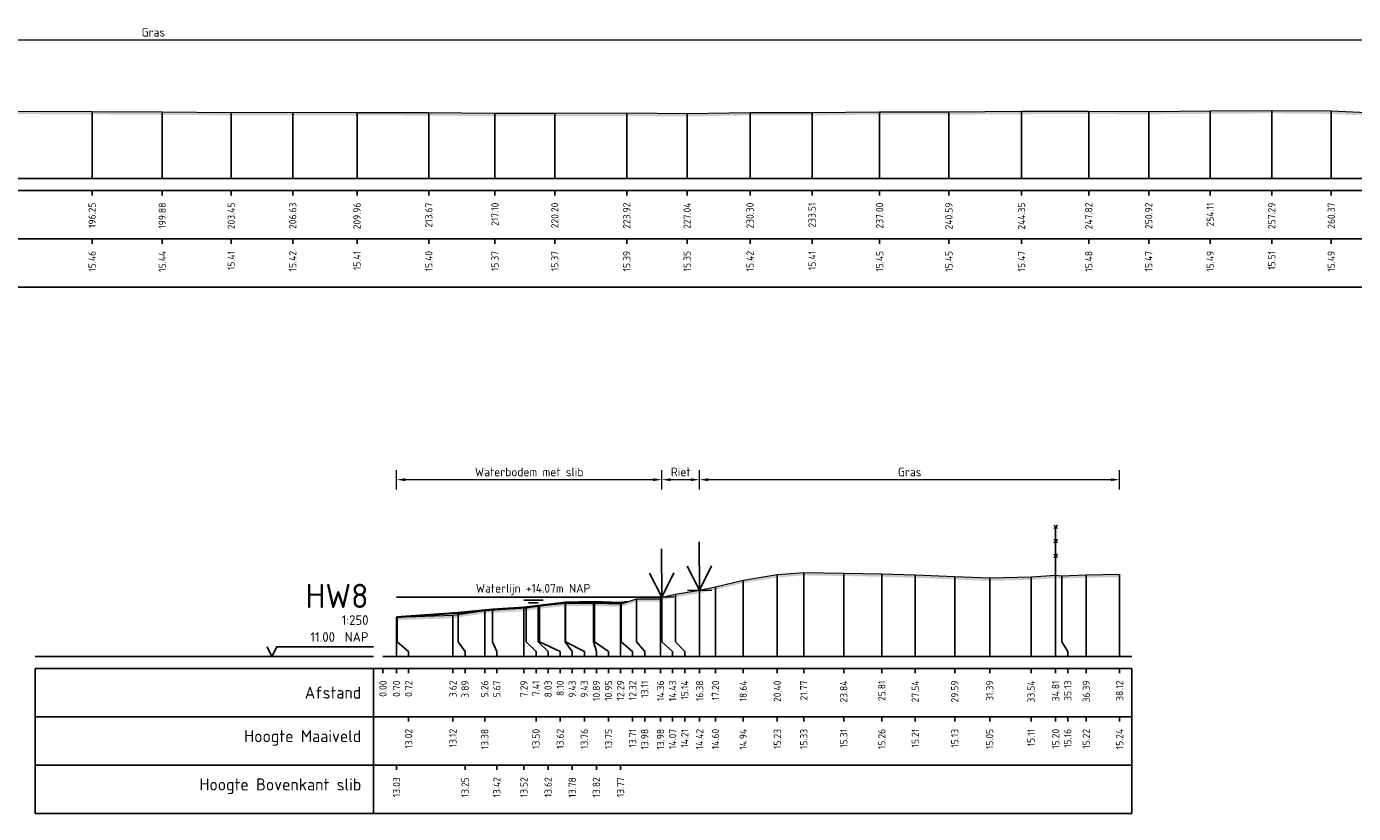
# Model space of a CAD drawing. Header units: metres. Extents: x 197882 to 206172, y 361908 to 364395.
# Tile 40 of 50: x 205845 to 205914, y 364210 to 364251. Entities that reach past the tile are written whole.
import ezdxf
from ezdxf.enums import TextEntityAlignment as Align

# ---------------------------------------------------------------- set-up
doc = ezdxf.new("R2010")
doc.units = ezdxf.units.M
doc.header["$PDMODE"] = 35
doc.header["$PDSIZE"] = 0.075
for name, color, linetype, lineweight in [('B-ME-GR-RIET-SD', 120, 'Continuous', 25), ('B-ME-IE-TERREINAFSCHEIDING_KUNSTMATIG_RASTERHEKWERK-SD', 20, 'Continuous', 25), ('X-ME-AL-PROFIEL_BOVENKANT SLIB-GD', 42, 'Continuous', 35), ('X-ME-AL-PROFIEL_HUIDIG MAAIVELD-GD', 252, 'Continuous', 0), ('X-XX-AL-DETAIL1-M', 7, 'Continuous', 18), ('X-XX-AL-NAP-T18', 7, 'Continuous', 18)]:
    doc.layers.add(name, color=color, linetype=linetype, lineweight=lineweight)
doc.layers.add('X-ME-AL-PROFIEL_WATERLIJN-GD', color=150, linetype='Continuous')
doc.layers.add('X-ME-AL-PROFIELRASTER-S', color=7, linetype='Continuous')
doc.styles.add('NLCS-ISO', font='NLCS-ISO.ttf', dxfattribs={"height": 1.8})
doc.styles.add('NLCS-ISO-ANNOTATIEF-T18', font='NLCS-ISO.ttf', dxfattribs={"height": 1.8})
doc.styles.add('NLCS-ISO-ANNOTATIVE-T18', font='NLCS-ISO.ttf', dxfattribs={"height": 1.8})
doc.dimstyles.new('NLCS-ANNOTATIEF-T18-PIJL_L2_H0', dxfattribs={"dimtxt": 2.5, "dimasz": 1.8, "dimexe": 2, "dimexo": 2, "dimgap": 0.7, "dimtad": 1, "dimzin": 0, "dimdsep": 46, "dimtxsty": 'NLCS-ISO-ANNOTATIEF-T18', "dimcen": 0, "dimdle": 2, "dimclrd": 256, "dimclre": 256, "dimclrt": 10, "dimaunit": 2, "dimadec": 0, "dimazin": 0, "dimtfac": 1, "dimtdec": 3, "dimtofl": 0, "dimtmove": 0, "dimatfit": 3, "dimfxl": 2, "dimfxlon": 1, "dimtfillclr": 256, "dimtolj": 1, "dimtzin": 0, "dimlwd": -1, "dimlwe": -1, "dimarcsym": 0})

# ---------------------------------------------------------------- blocks, each defined once
blk = doc.blocks.new('SAL-PROFIELRASTER-D')
at = {"color": 0, "linetype": 'ByBlock', "lineweight": -2, "flags": 128}
for points in [[(-2, 0), (-72, 0)], [(-24, 2), (-23, 0), (-22, 2), (-2, 2)], [(-72, -12.5), (-72, -2.5)], [(0, -2.5), (-72, -2.5)], [(-2, -12.5), (-2, -2.5)], [(0, -12.5), (-72, -12.5)]]:
    blk.add_lwpolyline(points, dxfattribs=at)
at = {"color": 0, "linetype": 'ByBlock', "lineweight": -2, "style": 'NLCS-ISO-ANNOTATIVE-T18'}
blk.add_text('NAP', height=2, dxfattribs=at).set_placement((-3, 3), align=Align.RIGHT)
blk.add_text('Afstand', height=2.5, dxfattribs=at).set_placement((-4.5, -7.5), align=Align.MIDDLE_RIGHT)
for tag, height, p in [('PROFIELNR', 5, (-3, 10)), ('SCHAAL', 2, (-3, 6.5)), ('NAP', 2, (-9.94, 3))]:
    blk.add_attdef(tag, text='', height=height, dxfattribs=at).set_placement(p, align=Align.RIGHT)
blk = doc.blocks.new('SAL-PROFIELRASTER_BALK_EIND1-D')
at = {"color": 0, "linetype": 'ByBlock', "lineweight": -2}
blk.add_line((1, -12.5), (1, -2.5), dxfattribs=at)
at = {"color": 0, "linetype": 'ByBlock', "lineweight": -2, "flags": 128}
for points in [[(0, 0), (1, 0)], [(0, -2.5), (1, -2.5)], [(0, -12.5), (1, -12.5)]]:
    blk.add_lwpolyline(points, dxfattribs=at)
blk = doc.blocks.new('SAL-PROFIELRASTER_BALK-D')
at = {"color": 0, "linetype": 'ByBlock', "lineweight": -2}
for p, q in [((-72, -12.5), (-72, -2.5)), ((-2, -2.5), (-2, -12.5)), ((0, -12.5), (-72, -12.5))]:
    blk.add_line(p, q, dxfattribs=at)
at = {"color": 0, "linetype": 'ByBlock', "lineweight": -2, "style": 'NLCS-ISO-ANNOTATIVE-T18'}
for tag, height, p in [('TITEL1', 2.5, (-4.5, -6.5)), ('TITEL2', 1.5, (-4.5, -9.5))]:
    blk.add_attdef(tag, text='', height=height, dxfattribs=at).set_placement(p, align=Align.MIDDLE_RIGHT)
blk = doc.blocks.new('SAL-PROFIELRASTER_BALK_EIND2-D')
at = {"color": 0, "linetype": 'ByBlock', "lineweight": -2}
for p, q in [((1, -2.5), (1, -12.5)), ((1, -12.5), (0, -12.5))]:
    blk.add_line(p, q, dxfattribs=at)
blk = doc.blocks.new('SAL-PROFIELRASTER_BALK_DATA-D')
at = {"color": 0, "linetype": 'ByBlock', "lineweight": -2}
blk.add_lwpolyline([(0, -3.5), (0, -2.5)], dxfattribs=at)
at = {"color": 0, "linetype": 'ByBlock', "lineweight": -2, "style": 'NLCS-ISO-ANNOTATIVE-T18'}
blk.add_attdef('GETAL', text='', height=1.5, rotation=90, dxfattribs=at).set_placement((0.75, -5), align=Align.RIGHT)
blk = doc.blocks.new('SAL-PROFIELRASTER_AANHAAL-D')
at = {"color": 9, "linetype": 'ByBlock', "lineweight": -2, "flags": 128}
blk.add_lwpolyline([(0, 1), (0, 0)], dxfattribs=at)
blk = doc.blocks.new('SAL-PROFIELRASTER_AANHAAL_STAGGER-D')
at = {"color": 9, "linetype": 'ByBlock', "lineweight": -2, "flags": 128}
for points in [[(0, 0), (0, -0.25)], [(0, -0.25), (1, -0.75)], [(1, -0.75), (1, -1)]]:
    blk.add_lwpolyline(points, dxfattribs=at)
blk = doc.blocks.new('*D53')
at = {"layer": 'Defpoints', "color": 0, "transparency": 16777216}
for p in [(205863.988, 364227.142), (205877.717, 364218.757), (205863.988, 364218.007)]:
    blk.add_point(p, dxfattribs=at)
at = {"layer": 'X-XX-AL-DETAIL1-M', "transparency": 16777216}
for p, q in [((205863.988, 364226.642), (205863.988, 364227.642)), ((205877.717, 364226.642), (205877.717, 364227.642)), ((205877.267, 364227.142), (205864.438, 364227.142))]:
    blk.add_line(p, q, dxfattribs=at)
for points in [[(205864.438, 364227.217), (205864.438, 364227.067), (205863.988, 364227.142)], [(205877.267, 364227.217), (205877.267, 364227.067), (205877.717, 364227.142)]]:
    blk.add_solid(points, dxfattribs=at)
at = {"layer": 'X-XX-AL-DETAIL1-M', "color": 10, "transparency": 16777216, "insert": (205870.853, 364227.542), "char_height": 0.45, "attachment_point": 5, "style": 'NLCS-ISO-ANNOTATIEF-T18'}
blk.add_mtext('\\A1;Waterbodem met slib', dxfattribs=at)
blk = doc.blocks.new('*D54')
at = {"layer": 'Defpoints', "color": 0, "transparency": 16777216}
for p in [(205877.717, 364227.142), (205877.717, 364218.757), (205879.673, 364218.007)]:
    blk.add_point(p, dxfattribs=at)
at = {"layer": 'X-XX-AL-DETAIL1-M', "transparency": 16777216}
for p, q in [((205877.717, 364226.642), (205877.717, 364227.642)), ((205879.673, 364226.642), (205879.673, 364227.642)), ((205879.223, 364227.142), (205878.167, 364227.142))]:
    blk.add_line(p, q, dxfattribs=at)
for points in [[(205878.167, 364227.217), (205878.167, 364227.067), (205877.717, 364227.142)], [(205879.223, 364227.217), (205879.223, 364227.067), (205879.673, 364227.142)]]:
    blk.add_solid(points, dxfattribs=at)
at = {"layer": 'X-XX-AL-DETAIL1-M', "color": 10, "transparency": 16777216, "insert": (205878.695, 364227.542), "char_height": 0.45, "attachment_point": 5, "style": 'NLCS-ISO-ANNOTATIEF-T18'}
blk.add_mtext('\\A1;Riet', dxfattribs=at)
blk = doc.blocks.new('SGR-RIET DWP-SOD')
at = {"flags": 128}
for points in [[(0, 0), (-0.01, 1)], [(-0.255, 0.497), (0, 0), (0.245, 0.503)], [(-0.25, -0.003), (0.25, 0.003)]]:
    blk.add_lwpolyline(points, dxfattribs=at)
blk = doc.blocks.new('*D55')
at = {"layer": 'Defpoints', "color": 0, "transparency": 16777216}
for p in [(205879.673, 364227.142), (205879.673, 364218.007), (205901.403, 364218.007)]:
    blk.add_point(p, dxfattribs=at)
at = {"layer": 'X-XX-AL-DETAIL1-M', "transparency": 16777216}
for p, q in [((205879.673, 364226.642), (205879.673, 364227.642)), ((205901.403, 364226.642), (205901.403, 364227.642)), ((205900.953, 364227.142), (205880.123, 364227.142))]:
    blk.add_line(p, q, dxfattribs=at)
for points in [[(205880.123, 364227.217), (205880.123, 364227.067), (205879.673, 364227.142)], [(205900.953, 364227.217), (205900.953, 364227.067), (205901.403, 364227.142)]]:
    blk.add_solid(points, dxfattribs=at)
at = {"layer": 'X-XX-AL-DETAIL1-M', "color": 10, "transparency": 16777216, "insert": (205890.538, 364227.542), "char_height": 0.45, "attachment_point": 5, "style": 'NLCS-ISO-ANNOTATIEF-T18'}
blk.add_mtext('\\A1;Gras', dxfattribs=at)
blk = doc.blocks.new('SIE-RASTERHEKWERK-SOD')
at = {"flags": 128}
for points in [[(-0.035, 1.035), (0.035, 0.965)], [(-0.035, 0.965), (0, 1), (0.035, 1.035)], [(0, 0), (0, 1)], [(-0.035, 0.735), (0.035, 0.665)], [(-0.035, 0.665), (0, 0.7), (0.035, 0.735)], [(-0.035, 0.435), (0.035, 0.365)], [(-0.035, 0.365), (0, 0.4), (0.035, 0.435)]]:
    blk.add_lwpolyline(points, dxfattribs=at)
blk = doc.blocks.new('*D109')
at = {"layer": 'Defpoints', "color": 0, "transparency": 16777216}
for p in [(205651.984, 364249.88), (205651.984, 364242.722), (205926.819, 364242.722)]:
    blk.add_point(p, dxfattribs=at)
at = {"layer": 'X-XX-AL-DETAIL1-M', "transparency": 16777216}
for p, q in [((205651.984, 364249.38), (205651.984, 364250.38)), ((205926.819, 364249.38), (205926.819, 364250.38)), ((205926.369, 364249.88), (205652.434, 364249.88))]:
    blk.add_line(p, q, dxfattribs=at)
for points in [[(205652.434, 364249.955), (205652.434, 364249.805), (205651.984, 364249.88)], [(205926.369, 364249.955), (205926.369, 364249.805), (205926.819, 364249.88)]]:
    blk.add_solid(points, dxfattribs=at)
at = {"layer": 'X-XX-AL-DETAIL1-M', "color": 10, "transparency": 16777216, "insert": (205851.406, 364250.28), "char_height": 0.45, "attachment_point": 5, "style": 'NLCS-ISO-ANNOTATIEF-T18'}
blk.add_mtext('\\A1;Gras', dxfattribs=at)

msp = doc.modelspace()

# ---------------------------------------------------------------- hatches: boundary and pattern name
at = {"layer": 'X-ME-AL-PROFIEL_HUIDIG MAAIVELD-GD'}
h = msp.add_hatch(dxfattribs=at)
h.set_pattern_fill('AGR-MAAIVELD', color=256, scale=0.05, pattern_type=2)
h.set_pattern_definition([(45, (-135.8225, 65.68668), (-0.25000007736, 0.25000007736), []), (45, (-135.85823, 65.7224), (0, 0.50000015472), [0.3535535, -0.3535535]), (45, (-135.89394, 65.7581), (0, 0.50000015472), [0.3535535, -0.3535535]), (45, (-135.93015, 65.79432), (0, 0.50000015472), [0.3535535, -0.3535535]), (45, (-135.96537, 65.82954), (0, 0.50000015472), [0.3535535, -0.3535535]), (45, (-136.0011, 65.86525), (0, 0.50000015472), [0.3535535, -0.3535535]), (45, (-136.0368, 65.90097), (0, 0.50000015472), [0.3535535, -0.3535535]), (315, (-135.8225, 65.68668), (0.25000007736, 0.25000007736), []), (315, (-135.7868, 65.7224), (0.50000015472, -1e-16), [0.3535535, -0.3535535]), (315, (-135.7511, 65.7581), (0.50000015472, -1e-16), [0.3535535, -0.3535535]), (315, (-135.71487, 65.79432), (0.50000015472, -1e-16), [0.3535535, -0.3535535]), (315, (-135.67965, 65.82954), (0.50000015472, -1e-16), [0.3535535, -0.3535535]), (315, (-135.64394, 65.86525), (0.50000015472, -1e-16), [0.3535535, -0.3535535]), (315, (-135.60823, 65.90097), (0.50000015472, -1e-16), [0.3535535, -0.3535535])])
h.paths.add_polyline_path([(205926.819, 364245.227), (205926.819, 364245.077), (205924.88, 364245.054), (205923.025, 364245.269), (205921.151, 364245.607), (205918.763, 364245.725), (205915.689, 364245.907), (205912.356, 364246.06), (205909.274, 364246.085), (205906.091, 364246.065), (205902.908, 364246.039), (205899.805, 364246.05), (205896.329, 364246.044), (205892.571, 364246.019), (205888.985, 364246.024), (205885.49, 364245.984), (205882.279, 364245.987), (205879.025, 364245.923), (205875.899, 364245.957), (205872.179, 364245.945), (205869.08, 364245.939), (205865.659, 364245.975), (205861.943, 364245.978), (205858.616, 364245.993), (205855.433, 364245.985), (205851.864, 364246.011), (205848.236, 364246.033), (205844.289, 364246.051), (205840.398, 364246.1), (205836.754, 364246.124), (205833.023, 364246.103), (205829.45, 364246.145), (205825.525, 364246.121), (205821.573, 364246.168), (205818.132, 364246.174), (205814.977, 364246.148), (205810.984, 364246.19), (205807.023, 364246.167), (205803.266, 364246.172), (205800.151, 364246.209), (205796.617, 364246.19), (205793.326, 364246.208), (205790.078, 364246.197), (205786.343, 364246.213), (205782.108, 364246.2), (205778.924, 364246.213), (205775.252, 364246.198), (205771.59, 364246.182), (205767.685, 364246.221), (205763.798, 364246.195), (205759.865, 364246.207), (205756.151, 364246.212), (205752.316, 364246.221), (205748.801, 364246.202), (205745.261, 364246.172), (205741.509, 364246.178), (205737.554, 364246.19), (205733.504, 364246.214), (205729.63, 364246.224), (205725.85, 364246.204), (205721.769, 364246.231), (205717.738, 364246.236), (205713.808, 364246.226), (205709.899, 364246.219), (205706.413, 364246.205), (205702.769, 364246.208), (205698.948, 364246.225), (205695.021, 364246.211), (205691.197, 364246.217), (205687.127, 364246.194), (205683.413, 364246.161), (205679.599, 364246.168), (205676.288, 364246.175), (205673.155, 364246.204), (205669.215, 364246.299), (205665.896, 364246.326), (205661.909, 364246.441), (205658.305, 364246.162), (205654.534, 364245.808), (205651.984, 364245.659), (205651.984, 364245.809), (205654.534, 364245.958), (205658.305, 364246.312), (205661.909, 364246.591), (205665.896, 364246.476), (205669.215, 364246.449), (205673.155, 364246.354), (205676.288, 364246.325), (205679.599, 364246.318), (205683.413, 364246.311), (205687.127, 364246.344), (205691.197, 364246.367), (205695.021, 364246.361), (205698.948, 364246.375), (205702.769, 364246.358), (205706.413, 364246.355), (205709.899, 364246.369), (205713.808, 364246.376), (205717.738, 364246.386), (205721.769, 364246.381), (205725.85, 364246.354), (205729.63, 364246.374), (205733.504, 364246.364), (205737.554, 364246.34), (205741.509, 364246.328), (205745.261, 364246.322), (205748.801, 364246.352), (205752.316, 364246.371), (205756.151, 364246.362), (205759.865, 364246.357), (205763.798, 364246.345), (205767.685, 364246.371), (205771.59, 364246.332), (205775.252, 364246.348), (205778.924, 364246.363), (205782.108, 364246.35), (205786.343, 364246.363), (205790.078, 364246.347), (205793.326, 364246.358), (205796.617, 364246.34), (205800.151, 364246.359), (205803.266, 364246.322), (205807.023, 364246.317), (205810.984, 364246.34), (205814.977, 364246.298), (205818.132, 364246.324), (205821.573, 364246.318), (205825.525, 364246.271), (205829.45, 364246.295), (205833.023, 364246.253), (205836.754, 364246.274), (205840.398, 364246.25), (205844.289, 364246.201), (205848.236, 364246.183), (205851.864, 364246.161), (205855.433, 364246.135), (205858.616, 364246.143), (205861.943, 364246.128), (205865.659, 364246.125), (205869.08, 364246.089), (205872.179, 364246.095), (205875.899, 364246.107), (205879.025, 364246.073), (205882.279, 364246.137), (205885.49, 364246.134), (205888.985, 364246.174), (205892.571, 364246.169), (205896.329, 364246.194), (205899.805, 364246.2), (205902.908, 364246.189), (205906.091, 364246.215), (205909.274, 364246.235), (205912.356, 364246.21), (205915.689, 364246.057), (205918.763, 364245.875), (205921.151, 364245.757), (205923.025, 364245.419), (205924.88, 364245.204)])
h = msp.add_hatch(dxfattribs=at)
h.set_pattern_fill('AGR-MAAIVELD', color=256, scale=0.05, pattern_type=2)
h.set_pattern_definition([(45, (69.95363, 117.4715), (-0.25000007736, 0.25000007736), []), (45, (69.91792, 117.5072), (0, 0.50000015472), [0.3535535, -0.3535535]), (45, (69.8822, 117.54293), (0, 0.50000015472), [0.3535535, -0.3535535]), (45, (69.846, 117.57914), (0, 0.50000015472), [0.3535535, -0.3535535]), (45, (69.81078, 117.61436), (0, 0.50000015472), [0.3535535, -0.3535535]), (45, (69.77506, 117.65007), (0, 0.50000015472), [0.3535535, -0.3535535]), (45, (69.73935, 117.6858), (0, 0.50000015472), [0.3535535, -0.3535535]), (315, (69.95363, 117.4715), (0.25000007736, 0.25000007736), []), (315, (69.98935, 117.5072), (0.50000015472, -1e-16), [0.3535535, -0.3535535]), (315, (70.02506, 117.54293), (0.50000015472, -1e-16), [0.3535535, -0.3535535]), (315, (70.06128, 117.57914), (0.50000015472, -1e-16), [0.3535535, -0.3535535]), (315, (70.0965, 117.61436), (0.50000015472, -1e-16), [0.3535535, -0.3535535]), (315, (70.1322, 117.65007), (0.50000015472, -1e-16), [0.3535535, -0.3535535]), (315, (70.16792, 117.6858), (0.50000015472, -1e-16), [0.3535535, -0.3535535])])
h.paths.add_polyline_path([(205901.403, 364222.251), (205901.403, 364222.101), (205899.68, 364222.076), (205898.42, 364222.018), (205898.094, 364222.056), (205896.823, 364221.966), (205894.68, 364221.909), (205892.874, 364221.984), (205890.83, 364222.067), (205889.099, 364222.12), (205887.128, 364222.163), (205885.061, 364222.191), (205883.691, 364222.09), (205881.925, 364221.794), (205880.489, 364221.459), (205879.673, 364221.276), (205878.431, 364221.07), (205877.717, 364220.924), (205877.65, 364220.835), (205876.397, 364220.832), (205875.609, 364220.564), (205874.238, 364220.611), (205872.723, 364220.614), (205871.391, 364220.472), (205870.702, 364220.36), (205868.552, 364220.232), (205866.909, 364219.981), (205864.013, 364219.876), (205864.013, 364220.026), (205866.909, 364220.131), (205868.552, 364220.382), (205870.702, 364220.51), (205871.391, 364220.622), (205872.723, 364220.764), (205874.238, 364220.761), (205875.609, 364220.714), (205876.397, 364220.982), (205877.65, 364220.985), (205877.717, 364221.074), (205878.431, 364221.22), (205879.673, 364221.426), (205880.489, 364221.609), (205881.925, 364221.944), (205883.691, 364222.24), (205885.061, 364222.341), (205887.128, 364222.313), (205889.099, 364222.27), (205890.83, 364222.217), (205892.874, 364222.134), (205894.68, 364222.059), (205896.823, 364222.116), (205898.094, 364222.206), (205898.42, 364222.168), (205899.68, 364222.226)])

# ---------------------------------------------------------------- linework, layer by layer
at = {"layer": 'X-ME-AL-PROFIEL_BOVENKANT SLIB-GD'}
msp.add_lwpolyline([(205863.988, 364220.034), (205867.174, 364220.26), (205868.955, 364220.429), (205870.581, 364220.529), (205871.319, 364220.626), (205872.716, 364220.791), (205874.178, 364220.822), (205875.579, 364220.774), (205875.93, 364220.824)], dxfattribs=at)
at = {"layer": 'X-ME-AL-PROFIEL_HUIDIG MAAIVELD-GD'}
for points in [[(205844.289, 364246.201), (205848.236, 364246.183), (205851.864, 364246.161), (205855.433, 364246.135), (205858.616, 364246.143), (205861.943, 364246.128), (205865.659, 364246.125), (205869.08, 364246.089), (205872.179, 364246.095), (205875.899, 364246.107), (205879.025, 364246.073), (205882.279, 364246.137), (205885.49, 364246.134), (205888.985, 364246.174), (205892.571, 364246.169), (205896.329, 364246.194), (205899.805, 364246.2), (205902.908, 364246.189), (205906.091, 364246.215), (205909.274, 364246.235), (205912.356, 364246.21), (205915.689, 364246.057)], [(205864.013, 364220.026), (205866.909, 364220.131), (205868.552, 364220.382), (205870.702, 364220.51), (205871.391, 364220.622), (205872.723, 364220.764), (205874.238, 364220.761), (205875.609, 364220.714), (205876.397, 364220.982), (205877.65, 364220.985), (205877.717, 364221.074), (205878.431, 364221.22), (205879.673, 364221.426), (205880.489, 364221.609), (205881.925, 364221.944), (205883.691, 364222.24), (205885.061, 364222.341), (205887.128, 364222.313), (205889.099, 364222.27), (205890.83, 364222.217), (205892.874, 364222.134), (205894.68, 364222.059), (205896.823, 364222.116), (205898.094, 364222.206), (205898.42, 364222.168), (205899.68, 364222.226), (205901.403, 364222.251)]]:
    msp.add_lwpolyline(points, dxfattribs=at)
at = {"layer": 'X-ME-AL-PROFIEL_WATERLIJN-GD'}
for points in [[(205877.717, 364221.074), (205863.988, 364221.074)], [(205870.578, 364220.911), (205871.578, 364220.911)], [(205870.82, 364220.766), (205871.32, 364220.766)]]:
    msp.add_lwpolyline(points, dxfattribs=at)

# ---------------------------------------------------------------- block references
at = {"layer": 'B-ME-GR-RIET-SD', "xscale": 2.5, "yscale": 2.5, "zscale": 2.5}
for p in [(205877.717, 364221.074), (205879.673, 364221.426)]:
    msp.add_blockref('SGR-RIET DWP-SOD', p, dxfattribs=at)
at = {"layer": 'B-ME-IE-TERREINAFSCHEIDING_KUNSTMATIG_RASTERHEKWERK-SD', "xscale": 2.5, "yscale": 2.5, "zscale": 2.5}
msp.add_blockref('SIE-RASTERHEKWERK-SOD', (205898.094, 364222.206), dxfattribs=at)
at = {"layer": 'X-ME-AL-PROFIELRASTER-S'}
for p, yscale in [((205848.236, 364242.722), 3.461), ((205851.864, 364242.722), 3.439), ((205855.433, 364242.722), 3.413), ((205858.616, 364242.722), 3.420999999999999), ((205882.279, 364242.722), 3.414999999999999), ((205885.49, 364242.722), 3.412000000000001), ((205888.985, 364242.722), 3.452), ((205892.571, 364242.722), 3.446999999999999), ((205896.329, 364242.722), 3.472), ((205899.805, 364242.722), 3.478), ((205902.908, 364242.722), 3.467000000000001), ((205906.091, 364242.722), 3.493), ((205909.274, 364242.722), 3.513), ((205912.356, 364242.722), 3.488), ((205861.943, 364242.722), 3.406000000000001), ((205865.659, 364242.722), 3.403), ((205869.08, 364242.722), 3.367000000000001), ((205872.179, 364242.722), 3.372999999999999), ((205875.899, 364242.722), 3.385), ((205879.025, 364242.722), 3.351000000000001), ((205883.691, 364218.007), 4.233000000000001), ((205885.061, 364218.007), 4.334), ((205887.128, 364218.007), 4.305999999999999), ((205889.099, 364218.007), 4.263), ((205890.83, 364218.007), 4.210000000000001), ((205892.874, 364218.007), 4.127000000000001), ((205896.823, 364218.007), 4.109), ((205898.094, 364218.007), 4.199), ((205898.42, 364219.007), 3.161), ((205899.68, 364218.007), 4.218999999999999), ((205901.403, 364218.007), 4.244), ((205879.673, 364218.007), 3.419), ((205880.489, 364218.007), 3.602), ((205881.925, 364218.007), 3.936999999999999), ((205894.68, 364218.007), 4.052), ((205872.716, 364219.007), 1.784000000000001), ((205872.723, 364219.007), 1.757), ((205874.178, 364219.007), 1.815), ((205874.238, 364219.007), 1.754), ((205875.579, 364219.007), 1.766999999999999), ((205876.397, 364219.007), 1.975), ((205877.65, 364218.007), 2.978), ((205877.717, 364219.007), 2.067), ((205877.717, 364219.007), 2.067), ((205877.717, 364219.007), 2.067), ((205877.717, 364219.007), 2.067), ((205878.431, 364219.007), 2.212999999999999), ((205866.909, 364218.007), 2.124000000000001), ((205867.174, 364219.007), 1.253), ((205868.552, 364218.007), 2.375), ((205868.955, 364219.007), 1.422000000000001), ((205870.581, 364218.007), 2.522), ((205870.702, 364219.007), 1.503), ((205871.319, 364219.007), 1.619), ((205871.391, 364219.007), 1.615), ((205875.609, 364219.007), 1.707000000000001), ((205863.988, 364218.007), 2.026999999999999), ((205864.013, 364219.007), 1.019)]:
    msp.add_blockref('SAL-PROFIELRASTER_AANHAAL-D', p, dxfattribs=dict(at, yscale=yscale))
at = {"layer": 'X-ME-AL-PROFIELRASTER-S', "yscale": 0.25}
for name, p, xscale, zscale in [('SAL-PROFIELRASTER_BALK_EIND1-D', (205651.984, 364242.722), 275.4599491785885, 275.4599491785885), ('SAL-PROFIELRASTER_BALK_EIND2-D', (205651.984, 364240.222), 275.4599491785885, 275.4599491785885), ('SAL-PROFIELRASTER_BALK_EIND1-D', (205863.288, 364218.007), 38.74004344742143, 38.74004344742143), ('SAL-PROFIELRASTER_BALK_EIND2-D', (205863.288, 364215.507), 38.74004344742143, 38.74004344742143), ('SAL-PROFIELRASTER_BALK_EIND2-D', (205863.288, 364213.007), 38.74004344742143, 38.74004344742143)]:
    msp.add_blockref(name, p, dxfattribs=dict(at, xscale=xscale, zscale=zscale))
at = {"layer": 'X-ME-AL-PROFIELRASTER-S', "xscale": 0.25, "yscale": 0.25, "zscale": 0.25}
for name, p, values in [('SAL-PROFIELRASTER_BALK_DATA-D', (205848.236, 364242.722), {'GETAL': '196.25'}), ('SAL-PROFIELRASTER_BALK_DATA-D', (205851.864, 364242.722), {'GETAL': '199.88'}), ('SAL-PROFIELRASTER_BALK_DATA-D', (205855.433, 364242.722), {'GETAL': '203.45'}), ('SAL-PROFIELRASTER_BALK_DATA-D', (205858.616, 364242.722), {'GETAL': '206.63'}), ('SAL-PROFIELRASTER_BALK_DATA-D', (205861.943, 364242.722), {'GETAL': '209.96'}), ('SAL-PROFIELRASTER_BALK_DATA-D', (205865.659, 364242.722), {'GETAL': '213.67'}), ('SAL-PROFIELRASTER_BALK_DATA-D', (205869.08, 364242.722), {'GETAL': '217.10'}), ('SAL-PROFIELRASTER_BALK_DATA-D', (205872.179, 364242.722), {'GETAL': '220.20'}), ('SAL-PROFIELRASTER_BALK_DATA-D', (205875.899, 364242.722), {'GETAL': '223.92'}), ('SAL-PROFIELRASTER_BALK_DATA-D', (205879.025, 364242.722), {'GETAL': '227.04'}), ('SAL-PROFIELRASTER_BALK_DATA-D', (205882.279, 364242.722), {'GETAL': '230.30'}), ('SAL-PROFIELRASTER_BALK_DATA-D', (205885.49, 364242.722), {'GETAL': '233.51'}), ('SAL-PROFIELRASTER_BALK_DATA-D', (205888.985, 364242.722), {'GETAL': '237.00'}), ('SAL-PROFIELRASTER_BALK_DATA-D', (205892.571, 364242.722), {'GETAL': '240.59'}), ('SAL-PROFIELRASTER_BALK_DATA-D', (205896.329, 364242.722), {'GETAL': '244.35'}), ('SAL-PROFIELRASTER_BALK_DATA-D', (205899.805, 364242.722), {'GETAL': '247.82'}), ('SAL-PROFIELRASTER_BALK_DATA-D', (205902.908, 364242.722), {'GETAL': '250.92'}), ('SAL-PROFIELRASTER_BALK_DATA-D', (205906.091, 364242.722), {'GETAL': '254.11'}), ('SAL-PROFIELRASTER_BALK_DATA-D', (205909.274, 364242.722), {'GETAL': '257.29'}), ('SAL-PROFIELRASTER_BALK_DATA-D', (205912.356, 364242.722), {'GETAL': '260.37'}), ('SAL-PROFIELRASTER_BALK_DATA-D', (205848.236, 364240.222), {'GETAL': '15.46'}), ('SAL-PROFIELRASTER_BALK_DATA-D', (205851.864, 364240.222), {'GETAL': '15.44'}), ('SAL-PROFIELRASTER_BALK_DATA-D', (205855.433, 364240.222), {'GETAL': '15.41'}), ('SAL-PROFIELRASTER_BALK_DATA-D', (205858.616, 364240.222), {'GETAL': '15.42'}), ('SAL-PROFIELRASTER_BALK_DATA-D', (205861.943, 364240.222), {'GETAL': '15.41'}), ('SAL-PROFIELRASTER_BALK_DATA-D', (205865.659, 364240.222), {'GETAL': '15.40'}), ('SAL-PROFIELRASTER_BALK_DATA-D', (205869.08, 364240.222), {'GETAL': '15.37'}), ('SAL-PROFIELRASTER_BALK_DATA-D', (205872.179, 364240.222), {'GETAL': '15.37'}), ('SAL-PROFIELRASTER_BALK_DATA-D', (205875.899, 364240.222), {'GETAL': '15.39'}), ('SAL-PROFIELRASTER_BALK_DATA-D', (205879.025, 364240.222), {'GETAL': '15.35'}), ('SAL-PROFIELRASTER_BALK_DATA-D', (205882.279, 364240.222), {'GETAL': '15.42'}), ('SAL-PROFIELRASTER_BALK_DATA-D', (205885.49, 364240.222), {'GETAL': '15.41'}), ('SAL-PROFIELRASTER_BALK_DATA-D', (205888.985, 364240.222), {'GETAL': '15.45'}), ('SAL-PROFIELRASTER_BALK_DATA-D', (205892.571, 364240.222), {'GETAL': '15.45'}), ('SAL-PROFIELRASTER_BALK_DATA-D', (205896.329, 364240.222), {'GETAL': '15.47'}), ('SAL-PROFIELRASTER_BALK_DATA-D', (205899.805, 364240.222), {'GETAL': '15.48'}), ('SAL-PROFIELRASTER_BALK_DATA-D', (205902.908, 364240.222), {'GETAL': '15.47'}), ('SAL-PROFIELRASTER_BALK_DATA-D', (205906.091, 364240.222), {'GETAL': '15.49'}), ('SAL-PROFIELRASTER_BALK_DATA-D', (205909.274, 364240.222), {'GETAL': '15.51'}), ('SAL-PROFIELRASTER_BALK_DATA-D', (205912.356, 364240.222), {'GETAL': '15.49'}), ('SAL-PROFIELRASTER-D', (205863.288, 364218.007), {'PROFIELNR': 'HW8', 'SCHAAL': '1:250', 'NAP': '11.00'}), ('SAL-PROFIELRASTER_BALK_DATA-D', (205863.288, 364218.007), {'GETAL': '0.00'}), ('SAL-PROFIELRASTER_BALK_DATA-D', (205863.988, 364218.007), {'GETAL': '0.70'}), ('SAL-PROFIELRASTER_BALK_DATA-D', (205864.613, 364218.007), {'GETAL': '0.72'}), ('SAL-PROFIELRASTER_BALK_DATA-D', (205866.909, 364218.007), {'GETAL': '3.62'}), ('SAL-PROFIELRASTER_BALK_DATA-D', (205867.534, 364218.007), {'GETAL': '3.89'}), ('SAL-PROFIELRASTER_BALK_DATA-D', (205868.552, 364218.007), {'GETAL': '5.26'}), ('SAL-PROFIELRASTER_BALK_DATA-D', (205869.177, 364218.007), {'GETAL': '5.67'}), ('SAL-PROFIELRASTER_BALK_DATA-D', (205870.581, 364218.007), {'GETAL': '7.29'}), ('SAL-PROFIELRASTER_BALK_DATA-D', (205871.206, 364218.007), {'GETAL': '7.41'}), ('SAL-PROFIELRASTER_BALK_DATA-D', (205871.831, 364218.007), {'GETAL': '8.03'}), ('SAL-PROFIELRASTER_BALK_DATA-D', (205872.456, 364218.007), {'GETAL': '8.10'}), ('SAL-PROFIELRASTER_BALK_DATA-D', (205873.081, 364218.007), {'GETAL': '9.43'}), ('SAL-PROFIELRASTER_BALK_DATA-D', (205873.706, 364218.007), {'GETAL': '9.43'}), ('SAL-PROFIELRASTER_BALK_DATA-D', (205874.331, 364218.007), {'GETAL': '10.89'}), ('SAL-PROFIELRASTER_BALK_DATA-D', (205874.956, 364218.007), {'GETAL': '10.95'}), ('SAL-PROFIELRASTER_BALK_DATA-D', (205875.581, 364218.007), {'GETAL': '12.29'}), ('SAL-PROFIELRASTER_BALK_DATA-D', (205876.206, 364218.007), {'GETAL': '12.32'}), ('SAL-PROFIELRASTER_BALK_DATA-D', (205876.831, 364218.007), {'GETAL': '13.11'}), ('SAL-PROFIELRASTER_BALK_DATA-D', (205877.65, 364218.007), {'GETAL': '14.36'}), ('SAL-PROFIELRASTER_BALK_DATA-D', (205878.275, 364218.007), {'GETAL': '14.43'}), ('SAL-PROFIELRASTER_BALK_DATA-D', (205878.275, 364218.007), {'GETAL': '14.43'}), ('SAL-PROFIELRASTER_BALK_DATA-D', (205878.275, 364218.007), {'GETAL': '14.43'}), ('SAL-PROFIELRASTER_BALK_DATA-D', (205878.275, 364218.007), {'GETAL': '14.43'}), ('SAL-PROFIELRASTER_BALK_DATA-D', (205878.9, 364218.007), {'GETAL': '15.14'}), ('SAL-PROFIELRASTER_BALK_DATA-D', (205879.673, 364218.007), {'GETAL': '16.38'}), ('SAL-PROFIELRASTER_BALK_DATA-D', (205880.489, 364218.007), {'GETAL': '17.20'}), ('SAL-PROFIELRASTER_BALK_DATA-D', (205881.925, 364218.007), {'GETAL': '18.64'}), ('SAL-PROFIELRASTER_BALK_DATA-D', (205883.691, 364218.007), {'GETAL': '20.40'}), ('SAL-PROFIELRASTER_BALK_DATA-D', (205885.061, 364218.007), {'GETAL': '21.77'}), ('SAL-PROFIELRASTER_BALK_DATA-D', (205887.128, 364218.007), {'GETAL': '23.84'}), ('SAL-PROFIELRASTER_BALK_DATA-D', (205889.099, 364218.007), {'GETAL': '25.81'}), ('SAL-PROFIELRASTER_BALK_DATA-D', (205890.83, 364218.007), {'GETAL': '27.54'}), ('SAL-PROFIELRASTER_BALK_DATA-D', (205892.874, 364218.007), {'GETAL': '29.59'}), ('SAL-PROFIELRASTER_BALK_DATA-D', (205894.68, 364218.007), {'GETAL': '31.39'}), ('SAL-PROFIELRASTER_BALK_DATA-D', (205896.823, 364218.007), {'GETAL': '33.54'}), ('SAL-PROFIELRASTER_BALK_DATA-D', (205898.094, 364218.007), {'GETAL': '34.81'}), ('SAL-PROFIELRASTER_BALK_DATA-D', (205898.719, 364218.007), {'GETAL': '35.13'}), ('SAL-PROFIELRASTER_BALK_DATA-D', (205899.68, 364218.007), {'GETAL': '36.39'}), ('SAL-PROFIELRASTER_BALK_DATA-D', (205901.403, 364218.007), {'GETAL': '38.12'}), ('SAL-PROFIELRASTER_BALK-D', (205863.288, 364215.507), {'TITEL1': 'Hoogte Maaiveld'}), ('SAL-PROFIELRASTER_BALK_DATA-D', (205864.613, 364215.507), {'GETAL': '13.02'}), ('SAL-PROFIELRASTER_BALK_DATA-D', (205866.909, 364215.507), {'GETAL': '13.12'}), ('SAL-PROFIELRASTER_BALK_DATA-D', (205868.552, 364215.507), {'GETAL': '13.38'}), ('SAL-PROFIELRASTER_BALK_DATA-D', (205871.206, 364215.507), {'GETAL': '13.50'}), ('SAL-PROFIELRASTER_BALK_DATA-D', (205872.456, 364215.507), {'GETAL': '13.62'}), ('SAL-PROFIELRASTER_BALK_DATA-D', (205873.706, 364215.507), {'GETAL': '13.76'}), ('SAL-PROFIELRASTER_BALK_DATA-D', (205874.956, 364215.507), {'GETAL': '13.75'}), ('SAL-PROFIELRASTER_BALK_DATA-D', (205876.206, 364215.507), {'GETAL': '13.71'}), ('SAL-PROFIELRASTER_BALK_DATA-D', (205876.831, 364215.507), {'GETAL': '13.98'}), ('SAL-PROFIELRASTER_BALK_DATA-D', (205877.65, 364215.507), {'GETAL': '13.98'}), ('SAL-PROFIELRASTER_BALK_DATA-D', (205878.275, 364215.507), {'GETAL': '14.07'}), ('SAL-PROFIELRASTER_BALK_DATA-D', (205878.275, 364215.507), {'GETAL': '14.07'}), ('SAL-PROFIELRASTER_BALK_DATA-D', (205878.9, 364215.507), {'GETAL': '14.21'}), ('SAL-PROFIELRASTER_BALK_DATA-D', (205879.673, 364215.507), {'GETAL': '14.42'}), ('SAL-PROFIELRASTER_BALK_DATA-D', (205880.489, 364215.507), {'GETAL': '14.60'}), ('SAL-PROFIELRASTER_BALK_DATA-D', (205881.925, 364215.507), {'GETAL': '14.94'}), ('SAL-PROFIELRASTER_BALK_DATA-D', (205883.691, 364215.507), {'GETAL': '15.23'}), ('SAL-PROFIELRASTER_BALK_DATA-D', (205885.061, 364215.507), {'GETAL': '15.33'}), ('SAL-PROFIELRASTER_BALK_DATA-D', (205887.128, 364215.507), {'GETAL': '15.31'}), ('SAL-PROFIELRASTER_BALK_DATA-D', (205889.099, 364215.507), {'GETAL': '15.26'}), ('SAL-PROFIELRASTER_BALK_DATA-D', (205890.83, 364215.507), {'GETAL': '15.21'}), ('SAL-PROFIELRASTER_BALK_DATA-D', (205892.874, 364215.507), {'GETAL': '15.13'}), ('SAL-PROFIELRASTER_BALK_DATA-D', (205894.68, 364215.507), {'GETAL': '15.05'}), ('SAL-PROFIELRASTER_BALK_DATA-D', (205896.823, 364215.507), {'GETAL': '15.11'}), ('SAL-PROFIELRASTER_BALK_DATA-D', (205898.094, 364215.507), {'GETAL': '15.20'}), ('SAL-PROFIELRASTER_BALK_DATA-D', (205898.719, 364215.507), {'GETAL': '15.16'}), ('SAL-PROFIELRASTER_BALK_DATA-D', (205899.68, 364215.507), {'GETAL': '15.22'}), ('SAL-PROFIELRASTER_BALK_DATA-D', (205901.403, 364215.507), {'GETAL': '15.24'}), ('SAL-PROFIELRASTER_BALK-D', (205863.288, 364213.007), {'TITEL1': 'Hoogte Bovenkant slib'}), ('SAL-PROFIELRASTER_BALK_DATA-D', (205863.988, 364213.007), {'GETAL': '13.03'}), ('SAL-PROFIELRASTER_BALK_DATA-D', (205867.534, 364213.007), {'GETAL': '13.25'}), ('SAL-PROFIELRASTER_BALK_DATA-D', (205869.177, 364213.007), {'GETAL': '13.42'}), ('SAL-PROFIELRASTER_BALK_DATA-D', (205870.581, 364213.007), {'GETAL': '13.52'}), ('SAL-PROFIELRASTER_BALK_DATA-D', (205871.831, 364213.007), {'GETAL': '13.62'}), ('SAL-PROFIELRASTER_BALK_DATA-D', (205873.081, 364213.007), {'GETAL': '13.78'}), ('SAL-PROFIELRASTER_BALK_DATA-D', (205874.331, 364213.007), {'GETAL': '13.82'}), ('SAL-PROFIELRASTER_BALK_DATA-D', (205875.581, 364213.007), {'GETAL': '13.77'})]:
    msp.add_blockref(name, p, dxfattribs=at).add_auto_attribs(values)
at = {"layer": 'X-ME-AL-PROFIELRASTER-S'}
for p, xscale, zscale in [((205864.013, 364219.007), 0.600354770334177, 0.600354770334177), ((205867.174, 364219.007), 0.3600559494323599, 0.3600559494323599), ((205868.955, 364219.007), 0.22152749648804, 0.22152749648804), ((205870.702, 364219.007), 0.5039707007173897, 0.5039707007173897), ((205871.319, 364219.007), 0.5116677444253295, 0.5116677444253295), ((205871.391, 364219.007), 1.064493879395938, 1.064493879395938), ((205872.716, 364219.007), 0.3651397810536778, 0.3651397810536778), ((205872.723, 364219.007), 0.982995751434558, 0.982995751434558), ((205874.178, 364219.007), 0.1523698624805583, 0.1523698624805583), ((205874.238, 364219.007), 0.7174059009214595, 0.7174059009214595), ((205875.579, 364219.007), 0.001193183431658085, 0.001193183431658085), ((205875.609, 364219.007), 0.5964939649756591, 0.5964939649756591), ((205876.397, 364219.007), 0.4335410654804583, 0.4335410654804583), ((205877.717, 364219.007), 0.5578406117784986, 0.5578406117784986), ((205877.717, 364219.007), 0.5578406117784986, 0.5578406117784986), ((205877.717, 364219.007), 0.5578406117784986, 0.5578406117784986), ((205877.717, 364219.007), 0.5578406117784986, 0.5578406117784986), ((205878.431, 364219.007), 0.4692722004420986, 0.4692722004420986), ((205898.42, 364219.007), 0.2993485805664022, 0.2993485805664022)]:
    msp.add_blockref('SAL-PROFIELRASTER_AANHAAL_STAGGER-D', p, dxfattribs=dict(at, xscale=xscale, zscale=zscale))

# ---------------------------------------------------------------- texts
at = {"layer": 'X-XX-AL-NAP-T18', "color": 10, "insert": (205868.09, 364221.164), "char_height": 0.45, "width": 15.43377, "attachment_point": 7, "style": 'NLCS-ISO'}
msp.add_mtext('Waterlijn +14.07m NAP', dxfattribs=at)

# ---------------------------------------------------------------- dimensions: what is measured, and where the dimension line sits
at = {"layer": 'X-XX-AL-DETAIL1-M'}
for base, p1, p2, text, picture, middle in [((205651.984, 364249.88), (205926.819, 364242.722), (205651.984, 364242.722), 'Gras', '*D109', (205851.406, 364249.88)), ((205863.988, 364227.142), (205877.717, 364218.757), (205863.988, 364218.007), 'Waterbodem met slib', '*D53', (205870.853, 364227.142)), ((205877.717, 364227.142), (205879.673, 364218.007), (205877.717, 364218.757), 'Riet', '*D54', (205878.695, 364227.142)), ((205879.673, 364227.142), (205901.403, 364218.007), (205879.673, 364218.007), 'Gras', '*D55', (205890.538, 364227.142))]:
    dim = msp.add_linear_dim(base=base, p1=p1, p2=p2, text=text, dimstyle='NLCS-ANNOTATIEF-T18-PIJL_L2_H0', dxfattribs=at)
    dim.commit()
    dim.dimension.update_dxf_attribs({"geometry": picture, "text_midpoint": middle, "dimtype": 160})

doc.saveas('drawing.dxf')
